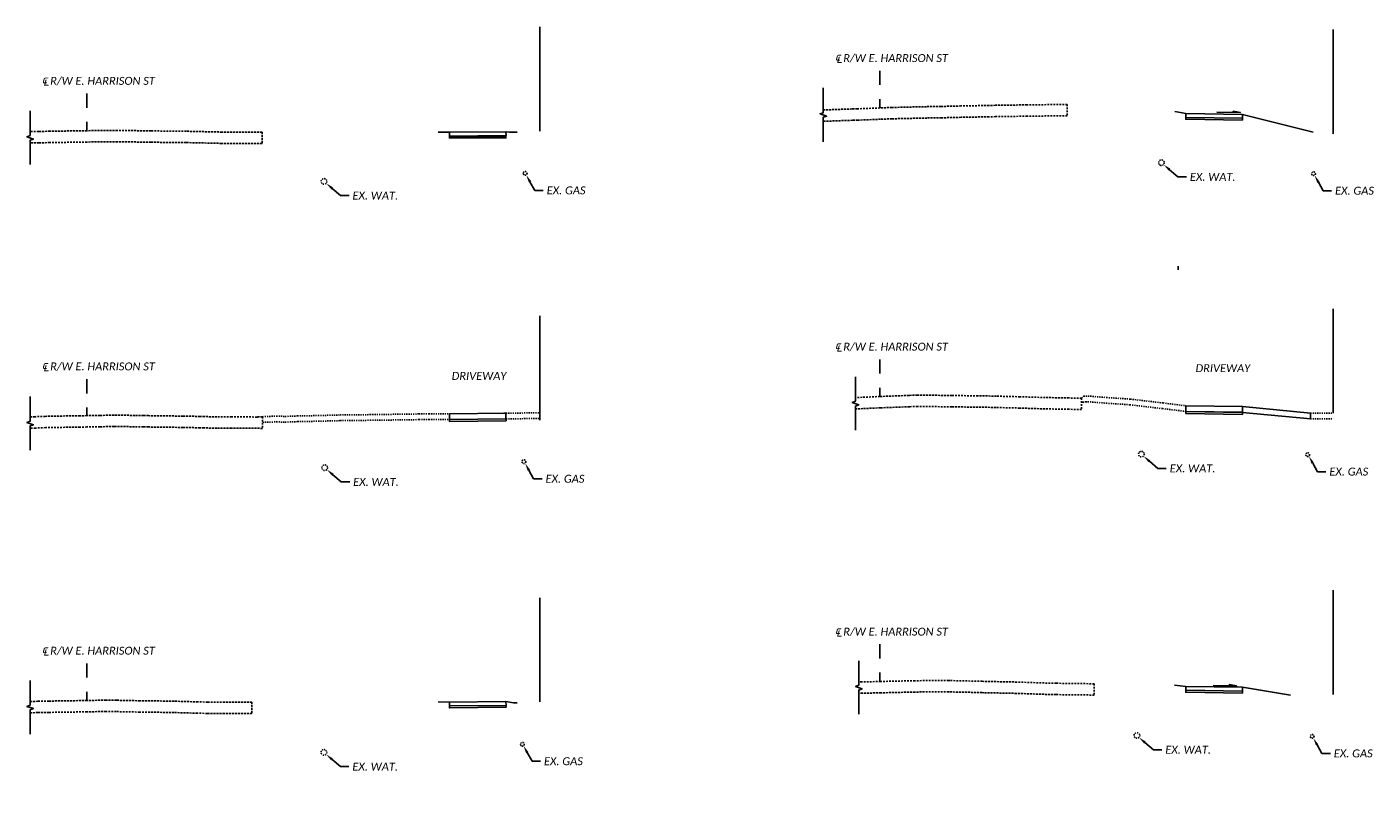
# Model space of a CAD drawing. Header units: feet. Extents: x 2307298 to 2307817, y 363952 to 364207.
# Tile 2 of 8: x 2307421 to 2307540, y 364013 to 364080. Entities that reach past the tile are written whole.
import ezdxf
from ezdxf import colors
from ezdxf.entities.mleader import LeaderData, LeaderLine
from ezdxf.math import Vec2, Vec3

# ---------------------------------------------------------------- set-up
doc = ezdxf.new("R2010")
doc.units = ezdxf.units.FT
doc.header["$MEASUREMENT"] = 0
for name, pattern in [('5', [0.1, 0.05, -0.05]), ('cl5', [25, 1.25, -1.25, 20, -1.25, 1.25]), ('OhDOT_USTN3', [0.22, 0.165, -0.055]), ('OhDOT_USTN5', [0.11, 0.055, -0.055]), ('rowex', [0])]:
    doc.linetypes.add(name, pattern=pattern)
for name, color, linetype in [('PF_X_Gas', 2, '5'), ('PF_X_Water', 131, '5'), ('PV_P_Drive', 230, 'Continuous'), ('PV_P_Walk', 231, 'Continuous'), ('PV_X_Driveway', 7, 'OhDOT_USTN5'), ('RW_X_CL_5', 6, 'cl5'), ('RW_X_Fee_RW', 6, 'rowex'), ('SH_Text', 7, 'Continuous'), ('XS_P_Finished_Grade_Seeded', 3, 'Continuous'), ('XS_P_Pavt_Layers', 251, 'Continuous'), ('XS_P_Text_Info', 7, 'Continuous'), ('XS_X_Pavt', 133, 'OhDOT_USTN3')]:
    doc.layers.add(name, color=color, linetype=linetype)
doc.styles.add('Slanted Normal (0.14) Font 31', font='calibrii.ttf', dxfattribs={"height": 0.14})
doc.styles.add('Slanted-Normal', font='calibrii.ttf', dxfattribs={"height": 0.14})

# ---------------------------------------------------------------- blocks, each defined once
blk = doc.blocks.new('Walk_Agg_Base')
at = {"layer": 'XS_P_Pavt_Layers'}
blk.add_lwpolyline([(0, 0), (5, 0), (5, -0.17), (0, -0.17)], close=True, dxfattribs=at)
blk = doc.blocks.new('WALK_Arrow')
at = {"layer": 'XS_P_Text_Info', "color": 9, "linetype": 'ByBlock', "lineweight": -2}
blk.add_lwpolyline([(3.63, 0.26), (3.63, 0.37), (4.26, 0.26), (2.18, 0.26)], dxfattribs=at)

msp = doc.modelspace()

# ---------------------------------------------------------------- linework, layer by layer
at = {"layer": 'PF_X_Gas'}
for centre in [(2307465.21, 364066.67), (2307534.79, 364066.64), (2307465.1, 364041.22), (2307534.28, 364041.84), (2307464.97, 364016.27), (2307534.67, 364016.96)]:
    msp.add_circle(centre, 0.167, dxfattribs=at)
at = {"layer": 'PF_X_Water'}
for centre in [(2307521.37, 364067.62), (2307447.46, 364065.96), (2307519.6, 364041.88), (2307447.52, 364040.69), (2307519.2, 364017.04), (2307447.45, 364015.55)]:
    msp.add_circle(centre, 0.25, dxfattribs=at)
at = {"layer": 'PV_P_Drive'}
for points in [[(2307528.52, 364046.08), (2307528.52, 364045.58)], [(2307528.52, 364046.08), (2307534.52, 364045.51)], [(2307528.52, 364045.57), (2307534.52, 364045.01)], [(2307534.52, 364045.51), (2307534.52, 364045.01)]]:
    msp.add_lwpolyline(points, dxfattribs=at)
at = {"layer": 'PV_P_Walk'}
for points in [[(2307523.52, 364071.95), (2307528.52, 364071.87)], [(2307523.52, 364071.61), (2307523.52, 364071.95)], [(2307523.52, 364071.61), (2307528.52, 364071.54)], [(2307528.52, 364071.54), (2307528.52, 364071.87)], [(2307522.84, 364058.16), (2307522.84, 364058.49)], [(2307463.52, 364045.5), (2307463.52, 364045), (2307458.53, 364044.94), (2307458.52, 364045.44), (2307463.52, 364045.5)], [(2307463.32, 364045.5), (2307463.52, 364045.5)], [(2307523.52, 364021.38), (2307528.52, 364021.3)], [(2307523.52, 364021.04), (2307523.52, 364021.38)], [(2307523.52, 364021.04), (2307528.52, 364020.96)], [(2307528.52, 364020.96), (2307528.52, 364021.3)]]:
    msp.add_lwpolyline(points, dxfattribs=at)
for points in [[(2307458.52, 364070.3), (2307458.52, 364069.97), (2307463.53, 364070.02), (2307463.52, 364070.35)], [(2307528.52, 364046.08), (2307523.52, 364046.15), (2307523.52, 364045.65), (2307528.52, 364045.58)], [(2307458.52, 364019.98), (2307458.52, 364019.65), (2307463.53, 364019.7), (2307463.52, 364020.03)]]:
    msp.add_lwpolyline(points, close=True, dxfattribs=at)
at = {"layer": 'PV_X_Driveway'}
for points in [[(2307514.32, 364046.83), (2307514.5, 364047.01), (2307514.89, 364047.01), (2307516.52, 364046.88), (2307518.63, 364046.74), (2307521.52, 364046.4), (2307523.52, 364046.15)], [(2307514.71, 364046.51), (2307514.32, 364046.44)], [(2307514.67, 364046.48), (2307514.71, 364046.51), (2307514.87, 364046.51), (2307516.49, 364046.38), (2307518.58, 364046.24), (2307521.46, 364045.9), (2307523.46, 364045.66)], [(2307442.03, 364045.19), (2307443.26, 364045.24), (2307444.03, 364045.21), (2307445.11, 364045.25), (2307446.94, 364045.29), (2307448.88, 364045.34), (2307451.52, 364045.37), (2307455.84, 364045.43), (2307456.72, 364045.43), (2307458.52, 364045.44)], [(2307442.05, 364044.69), (2307443.26, 364044.73), (2307444.03, 364044.71), (2307445.13, 364044.75), (2307446.95, 364044.79), (2307448.89, 364044.84), (2307451.53, 364044.87), (2307455.85, 364044.93), (2307456.72, 364044.93), (2307458.53, 364044.94)], [(2307463.52, 364045.5), (2307466.52, 364045.53)], [(2307463.53, 364045), (2307466.53, 364045.03)], [(2307534.52, 364045.51), (2307536.52, 364045.49)], [(2307534.52, 364045.01), (2307536.52, 364044.99)]]:
    msp.add_lwpolyline(points, dxfattribs=at)
at = {"layer": 'RW_X_CL_5'}
for points in [[(2307496.52, 364075.73), (2307496.52, 364072.45)], [(2307426.52, 364073.71), (2307426.52, 364070.44)], [(2307496.52, 364050.24), (2307496.52, 364046.97)], [(2307426.52, 364048.5), (2307426.52, 364045.23)], [(2307496.52, 364025.09), (2307496.52, 364021.81)], [(2307426.52, 364023.41), (2307426.52, 364020.13)]]:
    msp.add_lwpolyline(points, dxfattribs=at)
at = {"layer": 'RW_X_Fee_RW'}
for points in [[(2307466.52, 364079.6), (2307466.52, 364070.39)], [(2307536.52, 364079.38), (2307536.52, 364070.17)], [(2307536.52, 364054.7), (2307536.52, 364045.49)], [(2307466.52, 364054.1), (2307466.52, 364044.89)], [(2307536.52, 364029.86), (2307536.52, 364020.65)], [(2307466.52, 364029.21), (2307466.52, 364020)]]:
    msp.add_lwpolyline(points, dxfattribs=at)
at = {"layer": 'XS_P_Finished_Grade_Seeded'}
for points in [[(2307523.52, 364071.95), (2307522.54, 364072.14)], [(2307528.52, 364071.87), (2307534.75, 364070.31)], [(2307458.52, 364070.3), (2307457.52, 364070.32)], [(2307463.83, 364070.3), (2307463.52, 364070.35)], [(2307463.83, 364070.3), (2307464.52, 364070.32)], [(2307523.52, 364021.38), (2307522.53, 364021.49)], [(2307532.75, 364020.59), (2307528.52, 364021.3)], [(2307458.52, 364019.98), (2307457.52, 364020.01)], [(2307464.17, 364019.92), (2307463.52, 364020.03)], [(2307464.17, 364019.92), (2307464.52, 364019.93)]]:
    msp.add_lwpolyline(points, dxfattribs=at)
at = {"layer": 'XS_X_Pavt', "linetype": 'Continuous'}
for points in [[(2307491.52, 364074.21), (2307491.52, 364072.03), (2307491.24, 364071.93), (2307491.81, 364071.72), (2307491.52, 364071.62), (2307491.52, 364069.47)], [(2307421.52, 364072.19), (2307421.52, 364070.02), (2307421.24, 364069.91), (2307421.81, 364069.7), (2307421.52, 364069.6), (2307421.52, 364067.46)], [(2307494.36, 364048.72), (2307494.36, 364046.55), (2307494.08, 364046.44), (2307494.65, 364046.24), (2307494.36, 364046.13), (2307494.36, 364043.99)], [(2307421.52, 364046.96), (2307421.52, 364044.79), (2307421.24, 364044.68), (2307421.81, 364044.48), (2307421.52, 364044.37), (2307421.52, 364042.23)], [(2307494.66, 364023.64), (2307494.66, 364021.47), (2307494.38, 364021.37), (2307494.95, 364021.16), (2307494.66, 364021.05), (2307494.66, 364018.91)], [(2307421.52, 364021.89), (2307421.52, 364019.72), (2307421.24, 364019.61), (2307421.81, 364019.41), (2307421.52, 364019.3), (2307421.52, 364017.16)]]:
    msp.add_lwpolyline(points, dxfattribs=at)
at = {"layer": 'XS_X_Pavt'}
for points in [[(2307513.06, 364072.76), (2307509.52, 364072.72), (2307506.71, 364072.68), (2307506.15, 364072.67), (2307503.66, 364072.62), (2307501.93, 364072.58), (2307500.63, 364072.56), (2307497.56, 364072.49), (2307496.52, 364072.45), (2307494.53, 364072.37), (2307494.07, 364072.36), (2307491.52, 364072.27)], [(2307513.06, 364072.76), (2307513.06, 364071.76), (2307509.53, 364071.72), (2307506.73, 364071.68), (2307506.16, 364071.67), (2307503.68, 364071.62), (2307501.96, 364071.58), (2307500.65, 364071.56), (2307497.59, 364071.49), (2307496.56, 364071.45), (2307494.57, 364071.37), (2307494.1, 364071.36), (2307491.56, 364071.27)], [(2307441.99, 364070.3), (2307438.43, 364070.32), (2307435.3, 364070.39), (2307432.19, 364070.42), (2307429.23, 364070.47), (2307426.52, 364070.44), (2307423.26, 364070.39), (2307422.27, 364070.37), (2307421.52, 364070.37)], [(2307441.99, 364070.3), (2307441.99, 364069.3), (2307438.41, 364069.32), (2307435.29, 364069.39), (2307432.17, 364069.42), (2307429.22, 364069.47), (2307426.54, 364069.44), (2307423.28, 364069.39), (2307422.28, 364069.37), (2307421.52, 364069.37)], [(2307514.32, 364046.83), (2307513.22, 364046.84), (2307511.12, 364046.88), (2307508.88, 364046.95), (2307506.8, 364047), (2307506.01, 364047.02), (2307505.17, 364047.03), (2307502.86, 364047.06), (2307502.07, 364047.07), (2307499.84, 364047.1), (2307499.09, 364047.07), (2307496.52, 364046.97), (2307494.96, 364046.9), (2307494.36, 364046.88)], [(2307514.32, 364046.83), (2307514.32, 364045.83), (2307513.2, 364045.84), (2307511.1, 364045.88), (2307508.85, 364045.95), (2307506.77, 364046), (2307505.99, 364046.02), (2307505.16, 364046.03), (2307502.85, 364046.06), (2307502.06, 364046.07), (2307499.85, 364046.1), (2307499.13, 364046.07), (2307496.56, 364045.97), (2307495, 364045.9), (2307494.41, 364045.88)], [(2307442.03, 364045.19), (2307441.58, 364045.16), (2307441.54, 364045.16), (2307439.3, 364045.17), (2307438, 364045.17), (2307436.9, 364045.2), (2307436.52, 364045.21), (2307435, 364045.24), (2307431.97, 364045.28), (2307431.52, 364045.29), (2307430.75, 364045.3), (2307428.94, 364045.33), (2307427.66, 364045.3), (2307426.52, 364045.28), (2307425.91, 364045.27), (2307424.57, 364045.25), (2307422.86, 364045.22), (2307421.96, 364045.19), (2307421.52, 364045.17)], [(2307442.03, 364045.19), (2307442.03, 364044.16), (2307439.29, 364044.17), (2307437.99, 364044.17), (2307436.88, 364044.2), (2307436.5, 364044.21), (2307434.99, 364044.24), (2307431.96, 364044.28), (2307431.51, 364044.29), (2307430.73, 364044.3), (2307428.94, 364044.33), (2307427.68, 364044.3), (2307426.54, 364044.28), (2307425.93, 364044.27), (2307424.59, 364044.25), (2307422.89, 364044.22), (2307422, 364044.19), (2307421.56, 364044.17)], [(2307515.44, 364021.61), (2307512.09, 364021.65), (2307511.56, 364021.66), (2307508.6, 364021.76), (2307505.7, 364021.82), (2307505.56, 364021.83), (2307502.69, 364021.89), (2307502.59, 364021.89), (2307499.61, 364021.88), (2307496.58, 364021.81), (2307494.94, 364021.77), (2307494.66, 364021.76)], [(2307515.44, 364021.61), (2307515.44, 364020.61), (2307512.08, 364020.65), (2307511.54, 364020.66), (2307508.57, 364020.76), (2307505.68, 364020.82), (2307505.54, 364020.83), (2307502.67, 364020.89), (2307502.58, 364020.89), (2307499.63, 364020.88), (2307496.6, 364020.81), (2307494.96, 364020.77), (2307494.69, 364020.76)], [(2307441.09, 364019.97), (2307438.68, 364019.98), (2307437.18, 364019.99), (2307436.32, 364020.01), (2307434.22, 364020.07), (2307432.11, 364020.1), (2307431.2, 364020.11), (2307429.13, 364020.15), (2307428.2, 364020.16), (2307426.52, 364020.13), (2307425.19, 364020.11), (2307423.18, 364020.08), (2307422.2, 364020.06), (2307421.52, 364020.04)], [(2307441.09, 364019.97), (2307441.09, 364018.97), (2307438.67, 364018.98), (2307437.16, 364018.99), (2307436.29, 364019.01), (2307434.2, 364019.07), (2307432.09, 364019.1), (2307431.18, 364019.11), (2307429.12, 364019.15), (2307428.2, 364019.16), (2307426.54, 364019.13), (2307425.21, 364019.11), (2307423.2, 364019.08), (2307422.22, 364019.07), (2307421.56, 364019.04)]]:
    msp.add_lwpolyline(points, dxfattribs=at)

# ---------------------------------------------------------------- block references
at = {"layer": 'PV_P_Walk'}
for name, p, rotation in [('WALK_Arrow', (2307524.07, 364071.85), 358.9539028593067), ('Walk_Agg_Base', (2307458.53, 364044.94), 0.69202135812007), ('Walk_Agg_Base', (2307523.52, 364045.65), 359.0324727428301), ('WALK_Arrow', (2307523.74, 364021.22), 359.201958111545), ('Walk_Agg_Base', (2307458.52, 364019.65), 0.5729386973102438)]:
    msp.add_blockref(name, p, dxfattribs=dict(at, rotation=rotation))
at = {"layer": 'PV_P_Walk', "xscale": -1, "rotation": 359.1652515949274}
for p in [(2307528.52, 364071.54), (2307528.52, 364020.96)]:
    msp.add_blockref('Walk_Agg_Base', p, dxfattribs=at)
at = {"layer": 'PV_P_Walk'}
msp.add_blockref('Walk_Agg_Base', (2307458.52, 364069.97), dxfattribs=at)

# ---------------------------------------------------------------- texts
at = {"layer": 'RW_X_CL_5', "char_height": 0.7, "width": 16.923, "attachment_point": 1, "style": 'Slanted-Normal'}
for insert in [(2307492.5, 364077.35), (2307422.5, 364075.34), (2307492.5, 364051.87), (2307422.5, 364050.13), (2307492.5, 364026.71), (2307422.5, 364025.03)]:
    msp.add_mtext('{\\fISOCPEUR|b0|i1|c0|p34;\\H1.21429x;℄} R/W E. HARRISON ST', dxfattribs=dict(at, insert=insert))
at = {"layer": 'SH_Text', "char_height": 0.7, "width": 6.2533, "attachment_point": 1, "style": 'Slanted-Normal'}
for insert in [(2307524.38, 364049.82), (2307458.73, 364049.14)]:
    msp.add_mtext('DRIVEWAY', dxfattribs=dict(at, insert=insert))

# ---------------------------------------------------------------- leaders
at = {"layer": 'PF_X_Gas'}
ml = msp.add_multileader_mtext('Standard', dxfattribs=at)
ml.set_content('EX. GAS', color=256, style='Slanted Normal (0.14) Font 31')
ml.set_leader_properties(color=9, linetype='Continuous', lineweight=-1)
ml.build(insert=Vec2(0, 0))
ml.multileader.update_dxf_attribs({"text_left_attachment_type": 2, "text_right_attachment_type": 2, "dogleg_length": 0.15, "arrow_head_size": 0.7, "scale": 5})
ctx = ml.context
ctx.base_point, ctx.scale, ctx.char_height, ctx.arrow_head_size, ctx.landing_gap_size, ctx.plane_origin = Vec3(2307466.81, 364065.16), 5, 0.7, 0.7, 0.3, Vec3(2307465.3, 364066.54)
ctx.left_attachment, ctx.right_attachment = 2, 2
notes = []
notes.append((ctx, [(0, (1, 1, 0), (2307466.06, 364065.16), (1, 0), 0.75, [(0, [(2307465.3, 364066.54)], 0, [])])]))
ctx.mtext.insert, ctx.mtext.flow_direction = Vec3(2307467.11, 364065.52), 5
ml = msp.add_multileader_mtext('Standard', dxfattribs=at)
ml.set_content('EX. GAS', color=256, style='Slanted Normal (0.14) Font 31')
ml.set_leader_properties(color=9, linetype='Continuous', lineweight=-1)
ml.build(insert=Vec2(0, 0))
ml.multileader.update_dxf_attribs({"text_left_attachment_type": 2, "text_right_attachment_type": 2, "dogleg_length": 0.15, "arrow_head_size": 0.7, "scale": 5})
ctx = ml.context
ctx.base_point, ctx.scale, ctx.char_height, ctx.arrow_head_size, ctx.landing_gap_size, ctx.plane_origin = Vec3(2307536.39, 364065.13), 5, 0.7, 0.7, 0.3, Vec3(2307534.88, 364066.51)
ctx.left_attachment, ctx.right_attachment = 2, 2
notes.append((ctx, [(0, (1, 1, 0), (2307535.64, 364065.13), (1, 0), 0.75, [(0, [(2307534.88, 364066.51)], 0, [])])]))
ctx.mtext.insert, ctx.mtext.flow_direction = Vec3(2307536.69, 364065.49), 5
ml = msp.add_multileader_mtext('Standard', dxfattribs=at)
ml.set_content('EX. GAS', color=256, style='Slanted Normal (0.14) Font 31')
ml.set_leader_properties(color=9, linetype='Continuous', lineweight=-1)
ml.build(insert=Vec2(0, 0))
ml.multileader.update_dxf_attribs({"text_left_attachment_type": 2, "text_right_attachment_type": 2, "dogleg_length": 0.15, "arrow_head_size": 0.7, "scale": 5})
ctx = ml.context
ctx.base_point, ctx.scale, ctx.char_height, ctx.arrow_head_size, ctx.landing_gap_size, ctx.plane_origin = Vec3(2307535.89, 364040.33), 5, 0.7, 0.7, 0.3, Vec3(2307534.38, 364041.71)
ctx.left_attachment, ctx.right_attachment = 2, 2
notes.append((ctx, [(0, (1, 1, 0), (2307535.14, 364040.33), (1, 0), 0.75, [(0, [(2307534.38, 364041.71)], 0, [])])]))
ctx.mtext.insert, ctx.mtext.flow_direction = Vec3(2307536.19, 364040.69), 5
ml = msp.add_multileader_mtext('Standard', dxfattribs=at)
ml.set_content('EX. GAS', color=256, style='Slanted Normal (0.14) Font 31')
ml.set_leader_properties(color=9, linetype='Continuous', lineweight=-1)
ml.build(insert=Vec2(0, 0))
ml.multileader.update_dxf_attribs({"text_left_attachment_type": 2, "text_right_attachment_type": 2, "dogleg_length": 0.15, "arrow_head_size": 0.7, "scale": 5})
ctx = ml.context
ctx.base_point, ctx.scale, ctx.char_height, ctx.arrow_head_size, ctx.landing_gap_size, ctx.plane_origin = Vec3(2307466.71, 364039.7), 5, 0.7, 0.7, 0.3, Vec3(2307465.2, 364041.08)
ctx.left_attachment, ctx.right_attachment = 2, 2
notes.append((ctx, [(0, (1, 1, 0), (2307465.96, 364039.7), (1, 0), 0.75, [(0, [(2307465.2, 364041.08)], 0, [])])]))
ctx.mtext.insert, ctx.mtext.flow_direction = Vec3(2307467.01, 364040.06), 5
ml = msp.add_multileader_mtext('Standard', dxfattribs=at)
ml.set_content('EX. GAS', color=256, style='Slanted Normal (0.14) Font 31')
ml.set_leader_properties(color=9, linetype='Continuous', lineweight=-1)
ml.build(insert=Vec2(0, 0))
ml.multileader.update_dxf_attribs({"text_left_attachment_type": 2, "text_right_attachment_type": 2, "dogleg_length": 0.15, "arrow_head_size": 0.7, "scale": 5})
ctx = ml.context
ctx.base_point, ctx.scale, ctx.char_height, ctx.arrow_head_size, ctx.landing_gap_size, ctx.plane_origin = Vec3(2307536.28, 364015.45), 5, 0.7, 0.7, 0.3, Vec3(2307534.77, 364016.82)
ctx.left_attachment, ctx.right_attachment = 2, 2
notes.append((ctx, [(0, (1, 1, 0), (2307535.53, 364015.45), (1, 0), 0.75, [(0, [(2307534.77, 364016.82)], 0, [])])]))
ctx.mtext.insert, ctx.mtext.flow_direction = Vec3(2307536.58, 364015.81), 5
ml = msp.add_multileader_mtext('Standard', dxfattribs=at)
ml.set_content('EX. GAS', color=256, style='Slanted Normal (0.14) Font 31')
ml.set_leader_properties(color=9, linetype='Continuous', lineweight=-1)
ml.build(insert=Vec2(0, 0))
ml.multileader.update_dxf_attribs({"text_left_attachment_type": 2, "text_right_attachment_type": 2, "dogleg_length": 0.15, "arrow_head_size": 0.7, "scale": 5})
ctx = ml.context
ctx.base_point, ctx.scale, ctx.char_height, ctx.arrow_head_size, ctx.landing_gap_size, ctx.plane_origin = Vec3(2307466.57, 364014.76), 5, 0.7, 0.7, 0.3, Vec3(2307465.06, 364016.14)
ctx.left_attachment, ctx.right_attachment = 2, 2
notes.append((ctx, [(0, (1, 1, 0), (2307465.82, 364014.76), (1, 0), 0.75, [(0, [(2307465.06, 364016.14)], 0, [])])]))
ctx.mtext.insert, ctx.mtext.flow_direction = Vec3(2307466.87, 364015.12), 5
at = {"layer": 'PF_X_Water'}
ml = msp.add_multileader_mtext('Standard', dxfattribs=at)
ml.set_content('EX. WAT.', color=256, style='Slanted Normal (0.14) Font 31')
ml.set_leader_properties(color=9, linetype='Continuous', lineweight=-1)
ml.build(insert=Vec2(0, 0))
ml.multileader.update_dxf_attribs({"text_left_attachment_type": 2, "text_right_attachment_type": 2, "dogleg_length": 0.15, "arrow_head_size": 0.7, "scale": 5})
ctx = ml.context
ctx.base_point, ctx.scale, ctx.char_height, ctx.arrow_head_size, ctx.landing_gap_size, ctx.plane_origin = Vec3(2307523.58, 364066.36), 5, 0.7, 0.7, 0.3, Vec3(2307521.56, 364067.45)
ctx.left_attachment, ctx.right_attachment = 2, 2
notes.append((ctx, [(0, (1, 1, 0), (2307522.83, 364066.36), (1, 0), 0.75, [(0, [(2307521.56, 364067.45)], 0, [])])]))
ctx.mtext.insert, ctx.mtext.flow_direction = Vec3(2307523.88, 364066.71), 5
ml = msp.add_multileader_mtext('Standard', dxfattribs=at)
ml.set_content('EX. WAT.', color=256, style='Slanted Normal (0.14) Font 31')
ml.set_leader_properties(color=9, linetype='Continuous', lineweight=-1)
ml.build(insert=Vec2(0, 0))
ml.multileader.update_dxf_attribs({"text_left_attachment_type": 2, "text_right_attachment_type": 2, "dogleg_length": 0.15, "arrow_head_size": 0.7, "scale": 5})
ctx = ml.context
ctx.base_point, ctx.scale, ctx.char_height, ctx.arrow_head_size, ctx.landing_gap_size, ctx.plane_origin = Vec3(2307449.67, 364064.71), 5, 0.7, 0.7, 0.3, Vec3(2307447.65, 364065.8)
ctx.left_attachment, ctx.right_attachment = 2, 2
notes.append((ctx, [(0, (1, 1, 0), (2307448.92, 364064.71), (1, 0), 0.75, [(0, [(2307447.65, 364065.8)], 0, [])])]))
ctx.mtext.insert, ctx.mtext.flow_direction = Vec3(2307449.97, 364065.06), 5
ml = msp.add_multileader_mtext('Standard', dxfattribs=at)
ml.set_content('EX. WAT.', color=256, style='Slanted Normal (0.14) Font 31')
ml.set_leader_properties(color=9, linetype='Continuous', lineweight=-1)
ml.build(insert=Vec2(0, 0))
ml.multileader.update_dxf_attribs({"text_left_attachment_type": 2, "text_right_attachment_type": 2, "dogleg_length": 0.15, "arrow_head_size": 0.7, "scale": 5})
ctx = ml.context
ctx.base_point, ctx.scale, ctx.char_height, ctx.arrow_head_size, ctx.landing_gap_size, ctx.plane_origin = Vec3(2307521.8, 364040.62), 5, 0.7, 0.7, 0.3, Vec3(2307519.78, 364041.71)
ctx.left_attachment, ctx.right_attachment = 2, 2
notes.append((ctx, [(0, (1, 1, 0), (2307521.05, 364040.62), (1, 0), 0.75, [(0, [(2307519.78, 364041.71)], 0, [])])]))
ctx.mtext.insert, ctx.mtext.flow_direction = Vec3(2307522.1, 364040.97), 5
ml = msp.add_multileader_mtext('Standard', dxfattribs=at)
ml.set_content('EX. WAT.', color=256, style='Slanted Normal (0.14) Font 31')
ml.set_leader_properties(color=9, linetype='Continuous', lineweight=-1)
ml.build(insert=Vec2(0, 0))
ml.multileader.update_dxf_attribs({"text_left_attachment_type": 2, "text_right_attachment_type": 2, "dogleg_length": 0.15, "arrow_head_size": 0.7, "scale": 5})
ctx = ml.context
ctx.base_point, ctx.scale, ctx.char_height, ctx.arrow_head_size, ctx.landing_gap_size, ctx.plane_origin = Vec3(2307449.73, 364039.43), 5, 0.7, 0.7, 0.3, Vec3(2307447.71, 364040.52)
ctx.left_attachment, ctx.right_attachment = 2, 2
notes.append((ctx, [(0, (1, 1, 0), (2307448.98, 364039.43), (1, 0), 0.75, [(0, [(2307447.71, 364040.52)], 0, [])])]))
ctx.mtext.insert, ctx.mtext.flow_direction = Vec3(2307450.03, 364039.78), 5
ml = msp.add_multileader_mtext('Standard', dxfattribs=at)
ml.set_content('EX. WAT.', color=256, style='Slanted Normal (0.14) Font 31')
ml.set_leader_properties(color=9, linetype='Continuous', lineweight=-1)
ml.build(insert=Vec2(0, 0))
ml.multileader.update_dxf_attribs({"text_left_attachment_type": 2, "text_right_attachment_type": 2, "dogleg_length": 0.15, "arrow_head_size": 0.7, "scale": 5})
ctx = ml.context
ctx.base_point, ctx.scale, ctx.char_height, ctx.arrow_head_size, ctx.landing_gap_size, ctx.plane_origin = Vec3(2307521.41, 364015.78), 5, 0.7, 0.7, 0.3, Vec3(2307519.38, 364016.87)
ctx.left_attachment, ctx.right_attachment = 2, 2
notes.append((ctx, [(0, (1, 1, 0), (2307520.66, 364015.78), (1, 0), 0.75, [(0, [(2307519.38, 364016.87)], 0, [])])]))
ctx.mtext.insert, ctx.mtext.flow_direction = Vec3(2307521.71, 364016.13), 5
ml = msp.add_multileader_mtext('Standard', dxfattribs=at)
ml.set_content('EX. WAT.', color=256, style='Slanted Normal (0.14) Font 31')
ml.set_leader_properties(color=9, linetype='Continuous', lineweight=-1)
ml.build(insert=Vec2(0, 0))
ml.multileader.update_dxf_attribs({"text_left_attachment_type": 2, "text_right_attachment_type": 2, "dogleg_length": 0.15, "arrow_head_size": 0.7, "scale": 5})
ctx = ml.context
ctx.base_point, ctx.scale, ctx.char_height, ctx.arrow_head_size, ctx.landing_gap_size, ctx.plane_origin = Vec3(2307449.66, 364014.29), 5, 0.7, 0.7, 0.3, Vec3(2307447.64, 364015.38)
ctx.left_attachment, ctx.right_attachment = 2, 2
notes.append((ctx, [(0, (1, 1, 0), (2307448.91, 364014.29), (1, 0), 0.75, [(0, [(2307447.64, 364015.38)], 0, [])])]))
ctx.mtext.insert, ctx.mtext.flow_direction = Vec3(2307449.96, 364014.64), 5
for ctx, leaders in notes:
    for number, flags, end, landing, length, lines in leaders:
        leader = LeaderData()
        leader.index, (leader.has_last_leader_line, leader.has_dogleg_vector, leader.attachment_direction) = number, flags
        leader.last_leader_point, leader.dogleg_vector, leader.dogleg_length = Vec3(end), Vec3(landing), length
        for number, points, colour, breaks in lines:
            line = LeaderLine()
            line.index, line.vertices, line.color, line.breaks = number, Vec3.list(points), colors.encode_raw_color(colour), breaks
            leader.lines.append(line)
        ctx.leaders.append(leader)

doc.saveas('drawing.dxf')
